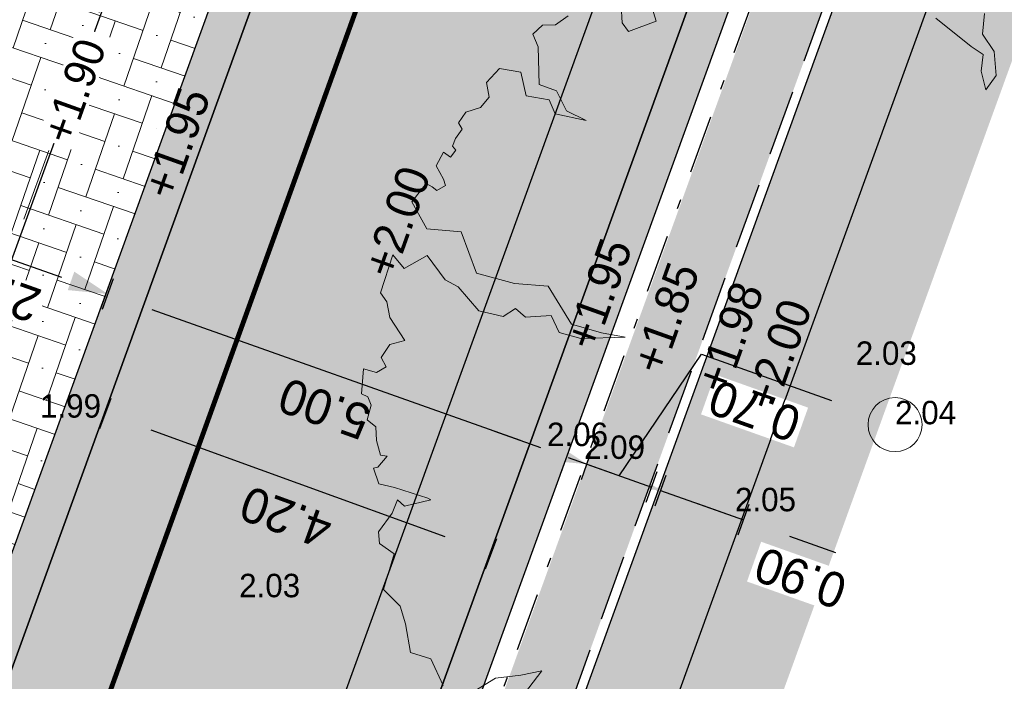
# Model space of a CAD drawing. Header units: metres. Extents: x 134157 to 138734, y 451157 to 455772.
# Tile 236 of 256: x 136431.29 to 136441.36, y 453442.51 to 453449.28. Entities that reach past the tile are written whole.
import ezdxf

# ---------------------------------------------------------------- set-up
doc = ezdxf.new("R2010")
doc.units = ezdxf.units.M
for name, pattern in [('CENTER__G5', [2.4, 1.5, -0.3, 0.3, -0.3]), ('DASHDOT__G2', [1.2, 0.6, -0.3, 0, -0.3]), ('HIDDEN__G5', [1.125, 0.75, -0.375])]:
    doc.linetypes.add(name, pattern=pattern)
doc.layers.add('-DR-alg-hulplijnen kantverharding asflast nieuwe fietsstraat', color=7, linetype='Continuous', true_color=0xff9429, plot=False)
for name, color, linetype, lineweight in [('-DR-bs-boom', 253, 'Continuous', 13), ('-DR-nw-rio-HWA 125', 170, 'HIDDEN__G5', 13), ('-DR-nw-vh-arc-tegels 300x300x45', 253, 'Continuous', 9)]:
    doc.layers.add(name, color=color, linetype=linetype, lineweight=lineweight)
for name, color, linetype in [('-DR-bs-rio-DWA Jutfaseweg', 253, 'Continuous'), ('-DR-bs-txt-hoogtemaat', 253, 'Continuous'), ('-DR-nw-maatvoering', 3, 'Continuous'), ('-DR-nw-rio-HWA 160', 170, 'CENTER__G5'), ('-DR-nw-txt-hoogtemaat', 2, 'Continuous'), ('-DR-nw-vh-band 10x20 ob', 2, 'HIDDEN__G5'), ('-DR-nw-vh-band 5-20x25', 2, 'DASHDOT__G2'), ('-DR-nw-vh-kantverharding', 3, 'Continuous')]:
    doc.layers.add(name, color=color, linetype=linetype)
doc.layers.add('-DR-nw-gr-arc-gras', color=7, linetype='Continuous', true_color=0xb5d5a4)
for name, color, linetype, lineweight, true_color in [('-DR-nw-vh-arc-asfalt fietsstraat rood', 7, 'Continuous', 9, 0xdfbfc7), ('-DR-nw-vh-arc-sbs df Drainflow', 7, 'Continuous', 9, 0xb9747c), ('-DR-nw-vh-arc-sbs kf bruinrood rabat halfsteens', 7, 'Continuous', 9, 0xb88485)]:
    doc.layers.add(name, color=color, linetype=linetype, lineweight=lineweight, true_color=true_color)
doc.layers.add('-DR-nw-vh-arc-halfverharding stabilizer', color=7, linetype='Continuous', lineweight=9, true_color=0xe2e1c1, transparency=0.1)
doc.layers.add('-DR-nw-vh-kantverharding halfverharding stabilizer', color=7, linetype='Continuous', true_color=0xe2e1c1, transparency=0.1)
doc.styles.add('Drong', font='txt', dxfattribs={"height": 1.8})
doc.dimstyles.new('Drong', dxfattribs={"dimtxt": 1.8, "dimasz": 2.5, "dimexe": 0, "dimexo": 0, "dimgap": 0.9, "dimtad": 1, "dimzin": 0, "dimdsep": 46, "dimtxsty": 'Drong', "dimblk": 'dimblk-wit', "dimcen": 0, "dimse1": 1, "dimse2": 1, "dimclrd": 256, "dimclre": 1, "dimclrt": 7, "dimadec": 0, "dimazin": 0, "dimtfac": 1, "dimtmove": 0, "dimatfit": 3, "dimfxl": 1, "dimtolj": 1, "dimtzin": 0, "dimarcsym": 0})
pattern_1 = [(115.3356253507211, (136419.7180158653, 453326.2367068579), (-0.2236810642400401, -0.1059037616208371), [0.06, -0.187485]), (205.3356253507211, (136419.7180158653, 453326.2367068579), (0.1059037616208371, -0.22368106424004), [0.06, -0.187485])]

# ---------------------------------------------------------------- blocks, each defined once
blk = doc.blocks.new('Boom bestaand 1')
for points in [[(-0.3180296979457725, 0.228042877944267), (-0.3010777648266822, 0.2188648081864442), (-0.2820069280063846, 0.2223948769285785), (-0.2608169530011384, 0.2153347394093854), (-0.2523411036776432, 0.2012146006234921), (-0.2699992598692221, 0.2040386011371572), (-0.2834196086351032, 0.2118046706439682), (-0.2947208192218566, 0.2047446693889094), (-0.3321562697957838, 0.1849765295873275)], [(-0.449460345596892, -0.05310935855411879), (-0.4325726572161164, -0.05488624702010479), (-0.4341562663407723, -0.082442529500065), (-0.4438616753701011, -0.08442230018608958), (-0.4591129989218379, -0.0788789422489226)], [(-0.4698088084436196, -0.1279778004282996), (-0.4666397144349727, -0.1420344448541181), (-0.471197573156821, -0.1534835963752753), (-0.4672833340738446, -0.1649416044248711), (-0.4544219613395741, -0.1649416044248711), (-0.4219893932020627, -0.1780763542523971), (-0.409966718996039, -0.1657799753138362), (-0.389277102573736, -0.1643826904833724), (-0.3736199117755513, -0.1512478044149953), (-0.3909544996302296, -0.175281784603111), (-0.4052137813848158, -0.175281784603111), (-0.4169567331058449, -0.1934470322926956), (-0.4393239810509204, -0.1892550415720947), (-0.4502279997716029, -0.2060228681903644), (-0.4429587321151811, -0.2225112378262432), (-0.4293484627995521, -0.2253992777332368), (-0.4239762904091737, -0.2366267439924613), (-0.4254414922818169, -0.2510271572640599), (-0.418848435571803, -0.2612782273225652), (-0.4122553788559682, -0.2603019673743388), (-0.4066391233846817, -0.2695767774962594), (-0.4012669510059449, -0.2747023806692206), (-0.3966274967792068, -0.2734819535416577), (-0.3924762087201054, -0.2805602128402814), (-0.3993135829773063, -0.2847094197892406), (-0.3905228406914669, -0.2961809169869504), (-0.3763599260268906, -0.2947164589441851), (-0.3702552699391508, -0.2952046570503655), (-0.3690343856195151, -0.3047234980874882), (-0.3739181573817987, -0.307164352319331), (-0.3790460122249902, -0.3110695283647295), (-0.3685879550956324, -0.3301182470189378), (-0.3402060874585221, -0.3273904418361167), (-0.3249566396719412, -0.2991245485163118), (-0.2839884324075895, -0.301203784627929), (-0.2610645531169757, -0.2728350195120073), (-0.2463278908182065, -0.2450116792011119), (-0.2053925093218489, -0.2390105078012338), (-0.1868351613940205, -0.2166427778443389), (-0.1742816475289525, -0.1980938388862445), (-0.189564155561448, -0.2362827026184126), (-0.2026635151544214, -0.2526493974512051), (-0.2201291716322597, -0.2531949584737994), (-0.2283163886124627, -0.2755626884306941), (-0.2392323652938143, -0.2810182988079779), (-0.2370492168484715, -0.2946571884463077), (-0.2506941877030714, -0.313205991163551), (-0.2790760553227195, -0.3219349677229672), (-0.2898422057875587, -0.3303738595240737), (-0.3172829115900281, -0.3367933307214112), (-0.3145534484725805, -0.3612149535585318), (-0.3303818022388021, -0.3661248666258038), (-0.3025457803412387, -0.3906749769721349), (-0.2927212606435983, -0.3884927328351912), (-0.2779845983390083, -0.3917659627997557), (-0.2528775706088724, -0.3874016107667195), (-0.2548309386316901, -0.4015582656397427), (-0.2470641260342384, -0.4137096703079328), (-0.2372707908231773, -0.4130346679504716), (-0.235920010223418, -0.4234984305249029), (-0.2440246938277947, -0.4329495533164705), (-0.2234253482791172, -0.4440884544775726), (-0.2183598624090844, -0.4397003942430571), (-0.2102551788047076, -0.4400378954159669), (-0.1991112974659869, -0.448814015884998), (-0.1899934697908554, -0.4440884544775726), (-0.1778364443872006, -0.4484763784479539), (-0.1639910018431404, -0.4505016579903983), (-0.1606139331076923, -0.4451010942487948), (-0.1548731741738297, -0.4572524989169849), (-0.1555486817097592, -0.4613030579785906), (-0.1400145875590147, -0.4626531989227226), (-0.1312346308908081, -0.4505016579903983), (-0.1096221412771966, -0.4258612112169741), (-0.1072582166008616, -0.4238359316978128), (-0.1116481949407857, -0.448814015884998), (-0.1194152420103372, -0.4525269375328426), (-0.1102974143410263, -0.4619780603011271), (-0.09917651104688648, -0.4806846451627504), (-0.0889794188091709, -0.4840821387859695), (-0.07470325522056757, -0.4752485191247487), (-0.04819058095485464, -0.4976722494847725), (-0.02779592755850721, -0.489518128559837), (-0.01080061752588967, -0.4915566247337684), (0.01571205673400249, -0.4976722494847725), (0.02862852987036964, -0.4827231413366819), (0.05582116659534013, -0.4820436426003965)], [(0.071993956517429, -0.4570290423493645), (0.06901628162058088, -0.4348673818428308), (0.07565379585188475, -0.4119102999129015), (0.07964846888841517, -0.3923569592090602), (0.09273351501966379, -0.4155685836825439)]]:
    blk.add_lwpolyline(points)
blk.add_circle((0, 0), 0.02512965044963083)
blk = doc.blocks.new('dimblk-wit')
at = {"color": 7}
blk.add_line((2.842170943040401e-14, -0.3333333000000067), (-2.842170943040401e-14, 0.3333333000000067), dxfattribs=at)
blk.add_solid([(0, 0), (-0.7999999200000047, 0.1999999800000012), (-0.7999999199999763, -0.1999999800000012)], dxfattribs=at)
blk = doc.blocks.new('*D227')
at = {"layer": '-DR-nw-maatvoering', "lineweight": -2, "transparency": 16777216}
blk.add_line((136436.4088553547, 453444.9679584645), (136432.6399971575, 453446.3079987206), dxfattribs=at)
at = {"layer": 'Defpoints', "color": 0, "transparency": 16777216}
for p in [(136432.1688898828, 453446.4755037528), (136432.1688898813, 453446.4755037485), (136436.8799626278, 453444.8004534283)]:
    blk.add_point(p, dxfattribs=at)
at = {"layer": '-DR-nw-maatvoering', "lineweight": -2, "transparency": 16777216, "xscale": 0.5, "yscale": 0.5, "zscale": 0.5}
for p, rotation in [((136432.1688898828, 453446.4755037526), 160.4268500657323), ((136436.8799626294, 453444.8004534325), 340.4268500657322)]:
    blk.add_blockref('dimblk-wit', p, dxfattribs=dict(at, rotation=rotation))
at = {"layer": '-DR-nw-maatvoering', "color": 7, "transparency": 16777216, "insert": (136434.4025856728, 453445.2953024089), "char_height": 0.36, "attachment_point": 5, "rotation": 160.42685006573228, "style": 'Drong'}
blk.add_mtext('\\A1;5.00', dxfattribs=at)
blk = doc.blocks.new('*D228')
at = {"layer": '-DR-nw-maatvoering', "lineweight": -2, "transparency": 16777216}
blk.add_line((136431.7162313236, 453446.6364938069), (136430.5868579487, 453447.0380493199), dxfattribs=at)
at = {"layer": 'Defpoints', "color": 0, "transparency": 16777216}
for p in [(136430.1888079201, 453447.4110275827), (136430.115750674, 453447.2055543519), (136432.1873385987, 453446.468988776)]:
    blk.add_point(p, dxfattribs=at)
at = {"layer": '-DR-nw-maatvoering', "lineweight": -2, "transparency": 16777216, "xscale": 0.5, "yscale": 0.5, "zscale": 0.5}
for p, rotation in [((136430.115750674, 453447.2055543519), 160.4268500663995), ((136432.1873385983, 453446.4689887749), 340.4268500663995)]:
    blk.add_blockref('dimblk-wit', p, dxfattribs=dict(at, rotation=rotation))
at = {"layer": '-DR-nw-maatvoering', "color": 7, "transparency": 16777216, "insert": (136431.0297040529, 453446.4945953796), "char_height": 0.36, "attachment_point": 5, "rotation": 160.42685006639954, "style": 'Drong', "bg_fill": 3, "box_fill_scale": 1.1, "bg_fill_color": 256, "bg_fill_true_color": 13158600, "bg_fill_transparency": 0}
blk.add_mtext('\\A1;2.20', dxfattribs=at)
blk = doc.blocks.new('*D229')
at = {"layer": '-DR-nw-maatvoering', "lineweight": -2, "transparency": 16777216}
for p, q in [((136437.4172976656, 453444.6094452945), (136438.2608647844, 453445.852858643)), ((136438.2608647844, 453445.852858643), (136439.5895736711, 453445.380428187)), ((136436.6160101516, 453444.8943479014), (136436.144902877, 453445.0618529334)), ((136437.0871174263, 453444.7268428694), (136437.7474779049, 453444.4920477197)), ((136437.0871174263, 453444.7268428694), (136437.7474779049, 453444.4920477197)), ((136438.2185851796, 453444.3245426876), (136438.6896924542, 453444.1570376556))]:
    blk.add_line(p, q, dxfattribs=at)
at = {"layer": 'Defpoints', "color": 0, "transparency": 16777216}
for p in [(136437.8001779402, 453444.6402663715), (136437.7474779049, 453444.4920477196), (136436.9335765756, 453444.2950098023)]:
    blk.add_point(p, dxfattribs=at)
at = {"layer": '-DR-nw-maatvoering', "lineweight": -2, "transparency": 16777216, "xscale": 0.5, "yscale": 0.5, "zscale": 0.5}
for p, rotation in [((136437.0871174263, 453444.7268428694), 340.4268500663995), ((136437.7474779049, 453444.4920477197), 160.4268500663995)]:
    blk.add_blockref('dimblk-wit', p, dxfattribs=dict(at, rotation=rotation))
at = {"layer": '-DR-nw-maatvoering', "color": 7, "transparency": 16777216, "insert": (136438.8033786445, 453445.2739672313), "char_height": 0.36, "attachment_point": 5, "rotation": 160.42685006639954, "style": 'Drong', "bg_fill": 3, "box_fill_scale": 1.1, "bg_fill_color": 256, "bg_fill_true_color": 13158600, "bg_fill_transparency": 0}
blk.add_mtext('\\A1;0.70', dxfattribs=at)
blk = doc.blocks.new('*D230')
at = {"layer": '-DR-nw-maatvoering', "lineweight": -2, "transparency": 16777216}
for p, q in [((136437.369768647, 453444.6263445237), (136436.8986613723, 453444.7938495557)), ((136437.8408759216, 453444.4588394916), (136438.688869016, 453444.1573304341)), ((136439.1599762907, 453443.989825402), (136439.6310835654, 453443.82232037))]:
    blk.add_line(p, q, dxfattribs=at)
at = {"layer": 'Defpoints', "color": 0, "transparency": 16777216}
for p in [(136437.8966961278, 453444.6158336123), (136438.7446892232, 453444.3143245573), (136438.688869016, 453444.157330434)]:
    blk.add_point(p, dxfattribs=at)
at = {"layer": '-DR-nw-maatvoering', "lineweight": -2, "transparency": 16777216, "xscale": 0.5, "yscale": 0.5, "zscale": 0.5, "rotation": 340.4268500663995}
blk.add_blockref('dimblk-wit', (136437.8408759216, 453444.4588394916), dxfattribs=at)
at = {"layer": '-DR-nw-maatvoering', "color": 7, "transparency": 16777216, "insert": (136439.273689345, 453443.5633967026), "char_height": 0.36, "attachment_point": 5, "rotation": 160.42685006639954, "style": 'Drong', "bg_fill": 3, "box_fill_scale": 1.1, "bg_fill_color": 256, "bg_fill_true_color": 13158600, "bg_fill_transparency": 0}
blk.add_mtext('\\A1;0.90', dxfattribs=at)
at = {"layer": '-DR-nw-maatvoering', "lineweight": -2, "transparency": 16777216, "xscale": 0.5, "yscale": 0.5, "zscale": 0.5, "rotation": 160.4268500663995}
blk.add_blockref('dimblk-wit', (136438.688869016, 453444.1573304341), dxfattribs=at)
blk = doc.blocks.new('*D245')
at = {"layer": '-DR-nw-maatvoering', "lineweight": -2, "transparency": 16777216}
blk.add_line((136435.6377489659, 453443.9822450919), (136432.6296503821, 453445.0737316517), dxfattribs=at)
at = {"layer": 'Defpoints', "color": 0, "transparency": 16777216}
for p in [(136432.1596349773, 453445.2442764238), (136432.1596349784, 453445.2442764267), (136436.1077643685, 453443.811700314)]:
    blk.add_point(p, dxfattribs=at)
at = {"layer": '-DR-nw-maatvoering', "lineweight": -2, "transparency": 16777216, "xscale": 0.5, "yscale": 0.5, "zscale": 0.5}
for p, rotation in [((136432.1596349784, 453445.2442764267), 160.0567307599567), ((136436.1077643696, 453443.8117003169), 340.0567307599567)]:
    blk.add_blockref('dimblk-wit', p, dxfattribs=dict(at, rotation=rotation))
at = {"layer": '-DR-nw-maatvoering', "color": 7, "transparency": 16777216, "insert": (136434.0096480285, 453444.1861063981), "char_height": 0.36, "attachment_point": 5, "rotation": 160.05673075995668, "style": 'Drong'}
blk.add_mtext('\\A1;4.20', dxfattribs=at)
blk = doc.blocks.new('*D709')
at = {"layer": '-DR-nw-maatvoering', "lineweight": -2, "transparency": 16777216}
blk.add_line((136432.248531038, 453449.7036033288), (136426.5488731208, 453434.0125736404), dxfattribs=at)
at = {"layer": 'Defpoints', "color": 0, "transparency": 16777216}
for p in [(136432.4192393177, 453450.1735593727), (136426.3781648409, 453433.5426175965), (136426.3781648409, 453433.5426175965)]:
    blk.add_point(p, dxfattribs=at)
at = {"layer": '-DR-nw-maatvoering', "lineweight": -2, "transparency": 16777216, "xscale": 0.5, "yscale": 0.5, "zscale": 0.5}
for p, rotation in [((136432.4192393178, 453450.1735593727), 70.036797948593), ((136426.378164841, 453433.5426175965), 250.036797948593)]:
    blk.add_blockref('dimblk-wit', p, dxfattribs=dict(at, rotation=rotation))
at = {"layer": '-DR-nw-maatvoering', "color": 7, "transparency": 16777216, "insert": (136429.0568632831, 453441.9822590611), "char_height": 0.36, "attachment_point": 5, "rotation": 70.03679794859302, "style": 'Drong'}
blk.add_mtext('\\A1;17.70', dxfattribs=at)

msp = doc.modelspace()

# ---------------------------------------------------------------- hatches: boundary and pattern name
at = {"layer": '-DR-nw-gr-arc-gras', "transparency": 33554687}
h = msp.add_hatch(dxfattribs=at)
h.set_pattern_fill('AGR-BOLLEN', color=256, scale=0.1, pattern_type=2)
h.set_pattern_definition(pattern_1)
edge = h.paths.add_edge_path()
edge.add_arc((-7000776.809524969, 3043164.567559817), 7592527.997363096, 340.0567505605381, 340.0572256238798)
edge.add_line((136455.7815594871, 453494.2542758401), (136455.1236032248, 453494.4934109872))
edge.add_arc((380495.2223584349, 364992.5484406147), 259592.3035530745, 160.0666568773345, 160.0804453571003)
edge.add_line((136433.832290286, 453435.7615323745), (136433.813485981, 453435.768343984))
edge.add_line((136433.813485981, 453435.768343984), (136432.1794965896, 453431.2550945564))
edge.add_line((136432.1794965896, 453431.2550945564), (136432.198303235, 453431.2482893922))
edge.add_line((136432.198303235, 453431.2482893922), (136431.6776287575, 453429.8696050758))
edge.add_line((136431.6776287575, 453429.8696050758), (136432.3363505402, 453429.6312341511))
edge.add_line((136432.3363505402, 453429.6312341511), (136434.3092713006, 453435.0765756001))
h = msp.add_hatch(dxfattribs=at)
h.set_pattern_fill('AGR-BOLLEN', color=256, scale=0.1, pattern_type=2)
h.set_pattern_definition(pattern_1)
edge = h.paths.add_edge_path()
edge.add_line((136486.7030920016, 453573.6087743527), (136485.7630611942, 453573.9498639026))
edge.add_line((136485.7630611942, 453573.9498639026), (136435.7588951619, 453436.1401403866))
edge.add_arc((149594.4053380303, 448661.5340770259), 13998.10127369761, 160.0567307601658, 160.2977033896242)
edge.add_line((136415.7944574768, 453380.7558908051), (136415.2888679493, 453379.3437739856))
edge.add_line((136415.2888679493, 453379.3437739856), (136417.827, 453378.5290000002))
edge.add_line((136417.827, 453378.5290000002), (136420.5020000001, 453386.1220000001))
edge.add_line((136420.5020000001, 453386.1220000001), (136418.9871024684, 453386.7016044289))
edge.add_arc((149703.627760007, 448622.0326909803), 14113.24722573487, 160.0572265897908, 160.2691215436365, ccw=False)
edge.add_line((136436.698916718, 453435.7990253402), (136486.7030920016, 453573.6087743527))
at = {"layer": '-DR-nw-vh-arc-asfalt fietsstraat rood', "transparency": 33554687}
h = msp.add_hatch(color=256, dxfattribs=at)
h.dxf.hatch_style = 1
edge = h.paths.add_edge_path()
edge.add_arc((137987.7467455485, 453337.2025435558), 1495.400000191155, 160.0946501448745, 161.0347260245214)
edge.add_arc((135150.599574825, 454312.1876383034), 1504.600000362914, 340.0567307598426, 341.034726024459, ccw=False)
edge.add_line((136564.9699280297, 453798.9843013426), (136431.2485721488, 453430.4479765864))
edge.add_line((136431.2485721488, 453430.4479765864), (136427.2999171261, 453431.8791033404))
edge.add_line((136427.2999171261, 453431.8791033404), (136429.6486940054, 453438.3572199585))
edge.add_line((136429.6486940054, 453438.3572199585), (136561.0217986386, 453800.4168774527))
edge.add_arc((135150.5995746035, 454312.1876383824), 1500.400000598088, 340.0567307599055, 341.0347260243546)
edge.add_line((136569.551446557, 453824.5650928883), (136577.738336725, 453847.767375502))
edge.add_line((136577.738336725, 453847.767375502), (136586.3288476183, 453871.4914783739))
edge.add_line((136586.3288476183, 453871.4914783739), (136590.2290830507, 453869.9266325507))
edge.add_line((136590.2290830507, 453869.9266325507), (136581.6874133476, 453846.3374126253))
at = {"layer": '-DR-nw-vh-arc-halfverharding stabilizer'}
h = msp.add_hatch(dxfattribs=at)
h.set_pattern_fill('GRAVEL', color=256, scale=0.03)
h.set_pattern_definition([(228.0127875, (0.54864, 0.7619999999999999), (-6.096000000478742, -6.857999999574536), [0.102516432, -10.1491450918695]), (184.969741, (0.4800599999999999, 0.6858), (9.143999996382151, 0.7620000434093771), [0.175921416, -17.41621466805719]), (132.5104471, (0.3048, 0.6705599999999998), (7.620000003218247, -8.381999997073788), [0.124044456, -12.28041683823]), (267.273689, (0.00762, 0.4800599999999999), (0.7620000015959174, 15.23999999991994), [0.160201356, -15.8599312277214]), (292.83365418, (0, 0.32004), (-3.810000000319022, 9.143999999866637), [0.15709011, -15.5519423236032]), (357.2736889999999, (0.06096, 0.17526), (-15.23999999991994, 0.7620000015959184), [0.160201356, -15.8599312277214]), (37.69424047, (0.22098, 0.16764), (-9.905999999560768, -7.620000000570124), [0.211858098, -20.9739345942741]), (72.25532837, (0.38862, 0.29718), (5.334000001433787, 16.76399999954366), [0.200015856, -19.8015769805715]), (121.42956562, (0.4495799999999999, 0.48768), (-6.096000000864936, 9.905999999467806), [0.1607439, -15.9136637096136]), (175.2363583, (0.36576, 0.6248400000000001), (8.381999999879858, -0.7620000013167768), [0.183513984, -8.992181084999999]), (222.3974378, (0.18288, 0.64008), (-9.143999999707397, -8.382000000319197), [0.237323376, -23.4950317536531]), (138.81407483, (0.7619999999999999, 0.47244), (-5.333999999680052, 4.572000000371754), [0.08100136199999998, -8.0191697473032]), (171.4692344, (0.70104, 0.52578), (9.906000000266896, -1.523999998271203), [0.154104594, -15.256391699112]), (225, (0.54864, 0.54864), (-1.06581410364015e-16, -0.7620000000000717), [0.107762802, -0.9698679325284]), (203.19859051, (0.4953, 0.64008), (3.810000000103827, 1.5239999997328), [0.05803239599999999, -5.745186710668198]), (291.80140949, (0.44196, 0.61722), (-0.7620000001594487, 2.285999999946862), [0.082069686, -4.021425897]), (30.96375653, (0.47244, 0.5410200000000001), (2.286000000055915, 1.523999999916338), [0.133295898, -4.309889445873]), (161.56505118, (0.5867399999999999, 0.6096), (1.524000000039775, -0.761999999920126), [0.096386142, -2.3132694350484]), (16.389540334, (0, 0.61722), (7.620000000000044, 2.286000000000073), [0.1350264, -13.3676480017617]), (70.34617594, (0.12954, 0.65532), (-3.048000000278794, -8.381999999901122), [0.113279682, -11.21466470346]), (293.19859051, (0.5867399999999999, 0.7619999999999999), (-1.523999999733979, 3.810000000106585), [0.11606403, -5.687155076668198]), (343.6104596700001, (0.6324599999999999, 0.65532), (-7.620000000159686, 2.285999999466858), [0.1350264, -13.367648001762]), (339.44395478, (0, 0.14478), (-3.809999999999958, 1.524000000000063), [0.1302105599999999, -6.3803202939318]), (294.7751406, (0.12192, 0.09906), (-3.810000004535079, 8.381999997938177), [0.109101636, -10.801078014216]), (66.80140949, (0.59436, 0), (1.523999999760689, 3.810000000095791), [0.11606403, -5.687155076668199]), (17.35402464, (0.64008, 0.10668), (-9.905999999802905, -3.048000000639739), [0.127734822, -12.64571279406]), (69.44395478, (0.22098, 0), (-1.524000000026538, -3.809999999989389), [0.06510527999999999, -6.445425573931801]), (101.309932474, (0.54864, 0), (-0.7620000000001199, 3.048000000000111), [0.03885437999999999, -3.8465984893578]), (165.963756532, (0.5410200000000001, 0.0381), (2.285999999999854, -0.7619999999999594), [0.15709011, -2.9847163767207]), (186.00900596, (0.38862, 0.0762), (7.61999999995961, 0.762000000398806), [0.1455801, -14.4124094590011]), (303.69006753, (0.47244, 0.47244), (-0.7620000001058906, 1.523999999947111), [0.109897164, -2.637532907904]), (353.15722659, (0.5334, 0.3809999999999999), (12.9540000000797, -1.523999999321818), [0.191867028, -18.9948027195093]), (60.9453959, (0.7239, 0.35814), (-3.048000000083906, -5.333999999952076), [0.078452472, -7.766817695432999]), (90, (0.7619999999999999, 0.42672), (-0.7619999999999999, 0.7619999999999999), [0.04572, -0.7162799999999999]), (120.25643716, (0.37338, 0.09906), (3.047999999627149, -5.334000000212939), [0.105860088, -10.48018223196]), (48.01278749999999, (0.32004, 0.1905), (6.096000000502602, 6.857999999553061), [0.205032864, -10.0466286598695]), (0, (0.4572, 0.3429), (0.7619999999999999, 0.7619999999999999), [0.19812, -0.5638799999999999]), (325.3048465, (0.65532, 0.3429), (7.620000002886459, -5.333999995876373), [0.120482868, -11.927795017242]), (254.0546040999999, (0.75438, 0.27432), (-0.761999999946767, -3.048000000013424), [0.110948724, -5.4364950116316]), (207.64597536, (0.7239, 0.16764), (-14.478000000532, -7.619999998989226), [0.18064353, -17.8837393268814]), (175.42607874, (0.5638799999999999, 0.08381999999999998), (-9.905999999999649, 0.7619999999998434), [0.191108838, -18.919753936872])])
h.paths.add_polyline_path([(136435.7588943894, 453436.1401382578), (136441.0012965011, 453450.5880141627), (136443.7471601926, 453458.1555179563), (136442.9043801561, 453458.471449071), (136440.155265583, 453450.8949959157), (136434.9128665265, 453436.4471184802)])
at = {"layer": '-DR-nw-vh-arc-sbs df Drainflow'}
h = msp.add_hatch(dxfattribs=at)
h.set_pattern_fill('AVH-SBS_KEIFORMAAT_ELLEBOOG_01', color=256, scale=3, angle=71, pattern_type=2)
h.set_pattern_definition([(71, (0, 0), (-0.3813260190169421, -0.185985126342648), [0.8999999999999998, -0.3]), (161, (0.1953408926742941, 0.5673111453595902), (-0.3813260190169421, -0.185985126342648), [0.8999999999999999, -0.3]), (71, (-0.0441573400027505, 0.3324907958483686), (-0.3813260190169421, -0.185985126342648), [0, -1.2]), (71, (-0.0394794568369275, 0.8068093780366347), (-0.3813260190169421, -0.185985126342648), [0, -1.2])])
edge = h.paths.add_edge_path()
edge.add_line((136427.1816790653, 453432.719829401), (136429.2726816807, 453438.493655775))
edge.add_line((136429.2726816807, 453438.493655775), (136433.5577474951, 453450.2960111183))
edge.add_arc((136433.0852220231, 453450.4719248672), 0.504208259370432, 250.5329632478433, 339.58049823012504, ccw=False)
edge.add_line((136432.9171873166, 453449.9965404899), (136431.5956557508, 453450.4687904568))
edge.add_arc((136431.4942004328, 453450.1864656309), 0.3000008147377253, 70.23375988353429, 160.056666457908)
edge.add_line((136431.2121905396, 453450.2887930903), (136427.2046139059, 453439.2440527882))
edge.add_arc((149594.4041399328, 448661.53450876), 14007.20000018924, 160.0567307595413, 160.0785808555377)
edge.add_arc((136425.665610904, 453434.1200940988), 0.2999999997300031, 160.0785809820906, 250.0777628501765)
edge.add_line((136425.5633875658, 453433.8380473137), (136426.8819308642, 453433.3601624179))
edge.add_arc((136426.7115586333, 453432.8900844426), 0.4999999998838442, -19.907954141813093, 70.07776280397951, ccw=False)
at = {"layer": '-DR-nw-vh-arc-sbs kf bruinrood rabat halfsteens', "transparency": 33554687}
h = msp.add_hatch(color=256, dxfattribs=at)
h.dxf.hatch_style = 1
h.paths.add_polyline_path([(136429.6486940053, 453438.3572199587), (136437.6489532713, 453460.4056532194), (136437.2726580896, 453460.5413094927), (136433.8293244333, 453451.0516029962), (136433.4882348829, 453450.1115721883), (136429.2726816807, 453438.493655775), (136427.1816790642, 453432.7198294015), (136427.5554583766, 453432.5843892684, -0.0001096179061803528)])
h = msp.add_hatch(color=256, dxfattribs=at)
h.dxf.hatch_style = 1
h.paths.add_polyline_path([(136433.9728357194, 453436.7882080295), (136441.9763478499, 453458.8456060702), (136441.6000526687, 453458.9812623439), (136433.5968233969, 453436.9246438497, 0.00010961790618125), (136431.5042155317, 453431.1535444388), (136431.8802876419, 453431.0172735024, -0.0001096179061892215)])
at = {"layer": '-DR-nw-vh-arc-tegels 300x300x45'}
h = msp.add_hatch(dxfattribs=at)
h.set_pattern_fill('AVH-TEGEL_200X200_HALFST', color=256, scale=2, angle=71, pattern_type=2)
h.set_pattern_definition([(71, (0, 0), (-0.05887645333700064, 0.443321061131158), [0.4, -0.4]), (161, (0, 0), (-0.1302272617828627, -0.3782074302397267), [])])
h.paths.add_polyline_path([(136429.3444944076, 453451.4856304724), (136430.9113817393, 453450.9257024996), (136427.4674636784, 453441.43237062), (136425.9336983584, 453441.9804624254)], flags=16)
h.paths.add_polyline_path([(136429.3445117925, 453451.1896013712), (136430.7197191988, 453450.6906082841), (136427.4607290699, 453441.7463186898), (136426.1241240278, 453442.2259406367)], flags=0)
h.paths.add_polyline_path([(136429.7497939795, 453452.6151147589), (136433.5729486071, 453463.2604637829), (136435.1795171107, 453462.6863557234), (136431.3207059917, 453452.0537485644)], flags=16)
h.paths.add_polyline_path([(136429.9524644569, 453452.8838370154), (136433.5746509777, 453463.0725578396), (136434.9925478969, 453462.5658716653), (136431.3336739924, 453452.3826660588)], flags=0)
h.paths.add_polyline_path([(136433.9777225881, 453464.3901358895), (136438.2650914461, 453476.3356330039), (136439.9171573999, 453475.7452664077), (136435.5858128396, 453463.8154840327)], flags=16)
h.paths.add_polyline_path([(136434.1664177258, 453464.6154356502), (136438.3254843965, 453476.2078583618), (136439.788878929, 453475.6849135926), (136435.5865051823, 453464.1079666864)], flags=0)
edge = h.paths.add_edge_path()
edge.add_line((136433.5721112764, 453450.9290888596), (136433.2910304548, 453451.0310788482))
edge.add_line((136433.2910304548, 453451.0310788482), (136433.3595444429, 453451.2220623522))
edge.add_line((136433.3595444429, 453451.2220623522), (136433.3593090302, 453451.2221477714))
edge.add_line((136433.3593090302, 453451.2221477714), (136433.3931206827, 453451.3131701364))
edge.add_line((136433.3931206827, 453451.3131701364), (136431.6039075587, 453451.9525463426))
edge.add_line((136431.6039075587, 453451.9525463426), (136431.6755773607, 453452.1522271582))
edge.add_line((136431.6755773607, 453452.1522271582), (136443.4072256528, 453484.4842373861))
edge.add_line((136443.4072256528, 453484.4842373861), (136445.1953695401, 453483.8399428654))
edge.add_line((136445.1953695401, 453483.8399428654), (136445.2970640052, 453484.1221807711))
edge.add_line((136445.2970640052, 453484.1221807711), (136445.5790732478, 453484.0198539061))
edge.add_line((136445.5790732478, 453484.0198539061), (136446.108141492, 453485.4779473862))
edge.add_line((136446.108141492, 453485.4779473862), (136445.8731337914, 453485.5632197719))
edge.add_line((136445.8731337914, 453485.5632197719), (136446.026623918, 453485.9862331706))
edge.add_line((136446.026623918, 453485.9862331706), (136445.6976131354, 453486.1056145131))
edge.add_line((136445.6976131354, 453486.1056145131), (136438.6467251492, 453488.6712816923))
edge.add_line((136438.6467251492, 453488.6712816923), (136438.0155513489, 453486.9337549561))
edge.add_line((136438.0155513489, 453486.9337549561), (136439.1819418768, 453486.511553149))
edge.add_line((136439.1819418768, 453486.511553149), (136437.7227891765, 453482.4734198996))
edge.add_line((136437.7227891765, 453482.4734198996), (136436.7070624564, 453482.8404338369))
edge.add_line((136436.7070624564, 453482.8404338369), (136435.7185769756, 453480.0489155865))
edge.add_line((136435.7185769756, 453480.0489155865), (136436.7201438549, 453479.698650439))
edge.add_line((136436.7201438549, 453479.698650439), (136435.2759641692, 453475.7019202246))
edge.add_line((136435.2759641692, 453475.7019202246), (136434.2602303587, 453476.0689485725))
edge.add_line((136434.2602303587, 453476.0689485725), (136433.285751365, 453473.2840013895))
edge.add_line((136433.285751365, 453473.2840013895), (136434.2733117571, 453472.9271651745))
edge.add_line((136434.2733117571, 453472.9271651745), (136432.8291315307, 453468.9304347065))
edge.add_line((136432.8291315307, 453468.9304347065), (136431.8133982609, 453469.2974633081))
edge.add_line((136431.8133982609, 453469.2974633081), (136430.8389192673, 453466.5125161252))
edge.add_line((136430.8389192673, 453466.5125161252), (136431.8264799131, 453466.1556793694))
edge.add_line((136431.8264799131, 453466.1556793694), (136430.3822928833, 453462.1589641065))
edge.add_line((136430.3822928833, 453462.1589641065), (136429.3665661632, 453462.5259780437))
edge.add_line((136429.3665661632, 453462.5259780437), (136428.4156084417, 453459.7325438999))
edge.add_line((136428.4156084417, 453459.7325438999), (136429.3845617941, 453459.3824263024))
edge.add_line((136429.3845617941, 453459.3824263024), (136427.9354673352, 453455.3874641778))
edge.add_line((136427.9354673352, 453455.3874641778), (136426.9197340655, 453455.7544927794))
edge.add_line((136426.9197340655, 453455.7544927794), (136425.968776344, 453452.9610586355))
edge.add_line((136425.968776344, 453452.9610586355), (136426.9328154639, 453452.6127093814))
edge.add_line((136426.9328154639, 453452.6127093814), (136425.4886352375, 453448.6159789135))
edge.add_line((136425.4886352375, 453448.6159789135), (136424.4729019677, 453448.9830075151))
edge.add_line((136424.4729019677, 453448.9830075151), (136423.4984376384, 453446.1980668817))
edge.add_line((136423.4984376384, 453446.1980668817), (136424.4859836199, 453445.8412235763))
edge.add_line((136424.4859836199, 453445.8412235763), (136420.4560000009, 453435.0110000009))
edge.add_line((136420.4560000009, 453435.0110000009), (136419.5645794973, 453432.5325718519))
edge.add_line((136419.5645794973, 453432.5325718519), (136425.4878116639, 453430.4021527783))
edge.add_line((136425.4878116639, 453430.4021527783), (136425.992576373, 453431.8146727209))
edge.add_line((136425.992576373, 453431.8146727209), (136426.0598783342, 453432.0030087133))
edge.add_line((136426.0598783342, 453432.0030087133), (136426.6325113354, 453431.7983780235))
edge.add_arc((149594.4049612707, 448661.5342113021), 14005.20087373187, 160.0818529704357, 160.0861629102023, ccw=False)
edge.add_line((136426.9913804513, 453432.7888791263), (136426.7114912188, 453432.8904367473))
edge.add_line((136426.7114912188, 453432.8904367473), (136426.81371295, 453433.1721562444))
edge.add_line((136426.81371295, 453433.1721562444), (136425.0251757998, 453433.8203828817))
edge.add_line((136425.0251757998, 453433.8203828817), (136431.1930400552, 453450.8250517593))
edge.add_line((136431.1930400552, 453450.8250517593), (136432.9854060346, 453450.1845488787))
edge.add_line((136432.9854060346, 453450.1845488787), (136433.0877320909, 453450.466555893))
edge.add_line((136433.0877320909, 453450.466555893), (136433.367453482, 453450.3650591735))
edge.add_line((136433.367453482, 453450.3650591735), (136433.5721112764, 453450.9290888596))

# ---------------------------------------------------------------- linework, layer by layer
at = {"layer": '-DR-alg-hulplijnen kantverharding asflast nieuwe fietsstraat'}
for points in [[(136615.5574884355, 453953.711278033), (136612.5988155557, 453946.9774368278), (136593.3968481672, 453893.9480587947), (136588.980006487, 453881.7567302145), (136586.9296896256, 453874.6504554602, -0.01588767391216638), (136585.9525370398, 453871.6277406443), (136586.3288476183, 453871.4914783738), (136577.7383367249, 453847.7673755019, 0.004101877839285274), (136569.551446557, 453824.5650928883, -0.004267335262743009), (136561.0217986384, 453800.4168774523), (136429.6486940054, 453438.3572199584, 0.002151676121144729), (136389.0241510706, 453324.8767131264), (136377.1192577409, 453291.1651317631), (136363.7665480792, 453256.9101376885), (136363.728095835, 453256.80125087)], [(136620.467022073, 453951.9335331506), (136618.8898399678, 453946.4661328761, -0.01664357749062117), (136617.8615883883, 453943.301182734), (136595.3671784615, 453881.1791853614, -0.01664357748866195), (136594.1306749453, 453878.0896433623), (136591.8416891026, 453872.87998761, 0.01163646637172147), (136590.9554707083, 453870.7283732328), (136590.605185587, 453869.7904456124), (136590.2290830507, 453869.9266325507), (136581.6874133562, 453846.3374126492, 0.004101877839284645), (136573.5234525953, 453823.2001137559, -0.004267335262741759), (136564.9699280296, 453798.9843013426), (136433.5968233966, 453436.9246438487, 0.002151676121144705), (136392.9844638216, 453323.4781699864), (136381.0570405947, 453289.7027897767), (136367.704330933, 453255.4477957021), (136367.6831793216, 453255.3878998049)]]:
    msp.add_lwpolyline(points, format="xyb", dxfattribs=at)
at = {"layer": '-DR-bs-rio-DWA Jutfaseweg', "const_width": 0.05, "flags": 128}
msp.add_lwpolyline([(136429.0232717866, 453433.5741283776), (136450.0082717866, 453491.7151283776)], dxfattribs=at)
at = {"layer": '-DR-nw-rio-HWA 125'}
msp.add_lwpolyline([(136421.7203480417, 453420.8012929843), (136435.6884935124, 453459.2284494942)], dxfattribs=at)
at = {"layer": '-DR-nw-rio-HWA 160', "const_width": 0.1, "flags": 128}
msp.add_lwpolyline([(136451.9270864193, 453484.6648794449), (136436.3931857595, 453441.6389990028)], dxfattribs=at)
at = {"layer": '-DR-nw-vh-band 10x20 ob', "ltscale": 0.9}
msp.add_lwpolyline([(136432.387377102, 453429.7724026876, -0.0002447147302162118), (136434.8188634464, 453436.4812274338), (136455.7307132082, 453494.1135501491)], format="xyb", dxfattribs=at)
at = {"layer": '-DR-nw-vh-band 5-20x25'}
msp.add_lwpolyline([(136432.0690294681, 453430.9510857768, -0.0001095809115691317), (136434.1608418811, 453436.7199901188), (136454.731653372, 453493.4124233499)], format="xyb", dxfattribs=at)
at = {"layer": '-DR-nw-vh-kantverharding'}
for points in [[(136363.728095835, 453256.80125087), (136363.7665480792, 453256.9101376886), (136377.1192577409, 453291.1651317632), (136389.0241510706, 453324.8767131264, -0.002151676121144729), (136429.6486940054, 453438.3572199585), (136561.0217986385, 453800.4168774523, 0.004267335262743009), (136569.551446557, 453824.5650928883, -0.004101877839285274), (136577.738336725, 453847.767375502), (136586.3288476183, 453871.4914783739), (136585.9525370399, 453871.6277406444)], [(136367.6831793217, 453255.3878998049), (136367.704330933, 453255.4477957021), (136381.0570405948, 453289.7027897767), (136392.9844638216, 453323.4781699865, -0.002151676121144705), (136433.5968233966, 453436.9246438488), (136564.9699280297, 453798.9843013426, 0.004267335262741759), (136573.5234525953, 453823.2001137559, -0.004101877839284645), (136581.6874133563, 453846.3374126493), (136590.2290830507, 453869.9266325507), (136590.605185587, 453869.7904456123)], [(136392.187695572, 453320.0206781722), (136393.3616364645, 453323.3449754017, -0.002151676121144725), (136433.9728357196, 453436.7882080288), (136565.3459403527, 453798.8478655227, 0.004267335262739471), (136573.9017388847, 453823.0701157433, -0.004101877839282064), (136582.0635158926, 453846.2012257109), (136590.4689986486, 453869.4143430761)], [(136432.3952692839, 453429.5029958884, -0.0001319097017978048), (136434.9128665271, 453436.4471184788), (136455.9098441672, 453494.3140506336)], [(136445.7670794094, 453483.9516359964, -0.4135571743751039), (136445.1275732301, 453483.651784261), (136443.8087726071, 453484.1269675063, 0.413557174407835), (136443.4250688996, 453483.947056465), (136431.9625964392, 453452.3568853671, 0.4156399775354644), (136432.1436527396, 453451.9720545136), (136433.4583532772, 453451.502245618, -0.4156399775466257), (136433.7601137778, 453450.8608608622), (136433.5554576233, 453450.2968356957, -0.4127885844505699), (136432.9171873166, 453449.9965404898), (136431.5951527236, 453450.4689702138, 0.4127885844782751), (136431.2121905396, 453450.2887930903), (136427.2046139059, 453439.2440527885, 9.533902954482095e-05), (136425.3835626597, 453434.2223134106, 0.4142093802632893), (136425.5633875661, 453433.8380473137), (136426.8796381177, 453433.3609933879, -0.4141926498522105), (136427.179356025, 453432.7205767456)], [(136388.645266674, 453325.0050604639, -0.002151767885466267), (136429.2726816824, 453438.4936557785), (136433.4882348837, 453450.1115721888)]]:
    msp.add_lwpolyline(points, format="xyb", dxfattribs=at)

# ---------------------------------------------------------------- block references
at = {"layer": '-DR-bs-boom', "xscale": 11, "yscale": 11, "rotation": 293.3958673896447}
msp.add_blockref('Boom bestaand 1', (136440.2400000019, 453445.1320000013), dxfattribs=at)

# ---------------------------------------------------------------- texts
at = {"layer": '-DR-bs-txt-hoogtemaat', "color": 253, "char_height": 0.24, "attachment_point": 7, "style": 'Drong'}
for s, insert in [('2.03', (136439.838, 453445.7399999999, 2.031)), ('1.99', (136431.493, 453445.2, 1.992)), ('2.04', (136440.24, 453445.1319999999, 2.041)), ('2.06', (136436.679, 453444.9089999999, 2.057)), ('2.09', (136437.058, 453444.7779999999, 2.087)), ('2.05', (136438.602, 453444.242, 2.047)), ('2.03', (136433.53, 453443.362, 2.033))]:
    msp.add_mtext(s, dxfattribs=dict(at, insert=insert))
at = {"layer": '-DR-nw-txt-hoogtemaat', "style": 'Drong'}
for s, p in [('+1.95', (136432.8551360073, 453447.4143197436)), ('+2.00', (136435.1074351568, 453446.609459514)), ('+1.95', (136437.1706669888, 453445.8710239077))]:
    msp.add_text(s, height=0.34, rotation=70.33562535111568, dxfattribs=at).set_placement(p)

# ---------------------------------------------------------------- dimensions: what is measured, and where the dimension line sits
at = {"layer": '-DR-nw-maatvoering'}
for p1, p2, distance, override, picture, middle in [((136432.4192393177, 453450.1735593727), (136426.3781648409, 453433.5426175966), 3.9745731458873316e-11, {"dimrnd": 0.05, "dimtfill": 0}, '*D709', (136429.0568632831, 453441.9822590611)), ((136436.8799626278, 453444.8004534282), (136432.1688898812, 453446.4755037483), -4.814094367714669e-09, {"dimtfill": 0}, '*D227', (136434.4025856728, 453445.295302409)), ((136436.1077643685, 453443.8117003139), (136432.1596349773, 453445.2442764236), -3.277227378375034e-09, {"dimtfill": 0}, '*D245', (136434.0096480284, 453444.1861063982))]:
    dim = msp.add_aligned_dim(p1=p1, p2=p2, distance=distance, dimstyle='Drong', override=override, dxfattribs=at)
    dim.commit()
    dim.dimension.update_dxf_attribs({"geometry": picture, "text_midpoint": middle})

# ---------------------------------------------------------------- next in the draw order: texts
at = {"layer": '-DR-nw-txt-hoogtemaat', "insert": (136431.5100079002, 453448.0915710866), "char_height": 0.32, "width": 1.147889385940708, "attachment_point": 1, "rotation": 70.33562535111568, "style": 'Drong', "bg_fill": 3, "box_fill_scale": 1.1, "bg_fill_color": 256, "bg_fill_transparency": 0}
msp.add_mtext('+1.90', dxfattribs=at)

# ---------------------------------------------------------------- next in the draw order: dimensions: what is measured, and where the dimension line sits
at = {"layer": '-DR-nw-maatvoering'}
dim = msp.add_linear_dim(base=(136430.115750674, 453447.2055543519), p1=(136432.1873385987, 453446.4689887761), p2=(136430.1888079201, 453447.4110275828), angle=340.4268500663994, dimstyle='Drong', override={"dimtfill": 1}, dxfattribs=at)
dim.commit()
dim.dimension.update_dxf_attribs({"geometry": '*D228', "text_midpoint": (136431.0297040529, 453446.4945953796)})
dim = msp.add_linear_dim(base=(136437.7474779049, 453444.4920477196), p1=(136436.9335765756, 453444.2950098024), p2=(136437.8001779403, 453444.6402663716), angle=340.4268500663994, dimstyle='Drong', override={"dimtfill": 1}, dxfattribs=at)
dim.commit()
dim.dimension.update_dxf_attribs({"geometry": '*D229', "text_midpoint": (136438.4304634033, 453445.7925568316), "dimtype": 160})

# ---------------------------------------------------------------- next in the draw order: texts
at = {"layer": '-DR-nw-txt-hoogtemaat', "style": 'Drong'}
for s, p in [('+1.85', (136437.8585130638, 453445.6263604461)), ('+1.98', (136438.514526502, 453445.4264452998)), ('+2.00', (136439.0082290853, 453445.2500204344))]:
    msp.add_text(s, height=0.34, rotation=70.33562535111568, dxfattribs=at).set_placement(p)

# ---------------------------------------------------------------- next in the draw order: dimensions: what is measured, and where the dimension line sits
at = {"layer": '-DR-nw-maatvoering'}
dim = msp.add_linear_dim(base=(136438.688869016, 453444.157330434), p1=(136437.8966961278, 453444.6158336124), p2=(136438.7446892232, 453444.3143245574), angle=340.4268500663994, dimstyle='Drong', override={"dimtfill": 1}, dxfattribs=at)
dim.commit()
dim.dimension.update_dxf_attribs({"geometry": '*D230', "text_midpoint": (136439.3955299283, 453443.9060728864), "dimtype": 160})

# ---------------------------------------------------------------- next in the draw order: linework, layer by layer
at = {"layer": '-DR-alg-hulplijnen kantverharding asflast nieuwe fietsstraat'}
for points in [[(136615.5574884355, 453953.711278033), (136612.5988155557, 453946.9774368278), (136593.3968481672, 453893.9480587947), (136588.980006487, 453881.7567302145), (136586.9296896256, 453874.6504554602, -0.01588767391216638), (136585.9525370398, 453871.6277406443), (136586.3288476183, 453871.4914783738), (136577.7383367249, 453847.7673755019, 0.004101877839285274), (136569.551446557, 453824.5650928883, -0.004267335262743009), (136561.0217986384, 453800.4168774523), (136429.6486940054, 453438.3572199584, 0.002151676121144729), (136389.0241510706, 453324.8767131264), (136377.1192577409, 453291.1651317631), (136363.7665480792, 453256.9101376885), (136359.0794775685, 453243.6375652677)], [(136620.467022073, 453951.9335331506), (136618.8898399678, 453946.4661328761, -0.01664357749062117), (136617.8615883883, 453943.301182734), (136595.3671784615, 453881.1791853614, -0.01664357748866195), (136594.1306749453, 453878.0896433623), (136591.8416891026, 453872.87998761, 0.01163646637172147), (136590.9554707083, 453870.7283732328), (136590.605185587, 453869.7904456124), (136590.2290830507, 453869.9266325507), (136581.6874133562, 453846.3374126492, 0.004101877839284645), (136573.5234525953, 453823.2001137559, -0.004267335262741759), (136564.9699280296, 453798.9843013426), (136433.5968233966, 453436.9246438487, 0.002151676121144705), (136392.9844638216, 453323.4781699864), (136381.0570405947, 453289.7027897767), (136367.704330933, 453255.4477957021), (136363.0397903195, 453242.2390221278)]]:
    msp.add_lwpolyline(points, format="xyb", dxfattribs=at)
at = {"layer": '-DR-nw-vh-kantverharding'}
for points in [[(136359.0794775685, 453243.6375652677), (136363.7665480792, 453256.9101376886), (136377.1192577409, 453291.1651317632), (136389.0241510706, 453324.8767131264, -0.002151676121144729), (136429.6486940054, 453438.3572199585), (136561.0217986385, 453800.4168774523, 0.004267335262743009), (136569.551446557, 453824.5650928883, -0.004101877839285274), (136577.738336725, 453847.767375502), (136586.3288476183, 453871.4914783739), (136585.9525370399, 453871.6277406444)], [(136363.0397903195, 453242.2390221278), (136367.704330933, 453255.4477957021), (136381.0570405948, 453289.7027897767), (136392.9844638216, 453323.4781699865, -0.002151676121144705), (136433.5968233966, 453436.9246438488), (136564.9699280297, 453798.9843013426, 0.004267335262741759), (136573.5234525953, 453823.2001137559, -0.004101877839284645), (136581.6874133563, 453846.3374126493), (136590.2290830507, 453869.9266325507), (136590.605185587, 453869.7904456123)]]:
    msp.add_lwpolyline(points, format="xyb", dxfattribs=at)
at = {"layer": '-DR-nw-vh-kantverharding halfverharding stabilizer'}
msp.add_lwpolyline([(136370.2625884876, 453255.6779007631), (136383.2134454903, 453288.9019834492), (136395.1532065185, 453322.7123011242, -0.001073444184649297), (136415.2888679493, 453379.3437739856), (136415.7944574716, 453380.7558907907, -0.001051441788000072), (136435.7588942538, 453436.1401378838), (136510.2738295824, 453641.50067982)], format="xyb", dxfattribs=at)
at = {"flags": 128}
msp.add_lwpolyline([(136362.2470967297, 453242.8009988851), (136598.8049366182, 453895.2239131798)], dxfattribs=at)

doc.saveas('drawing.dxf')
